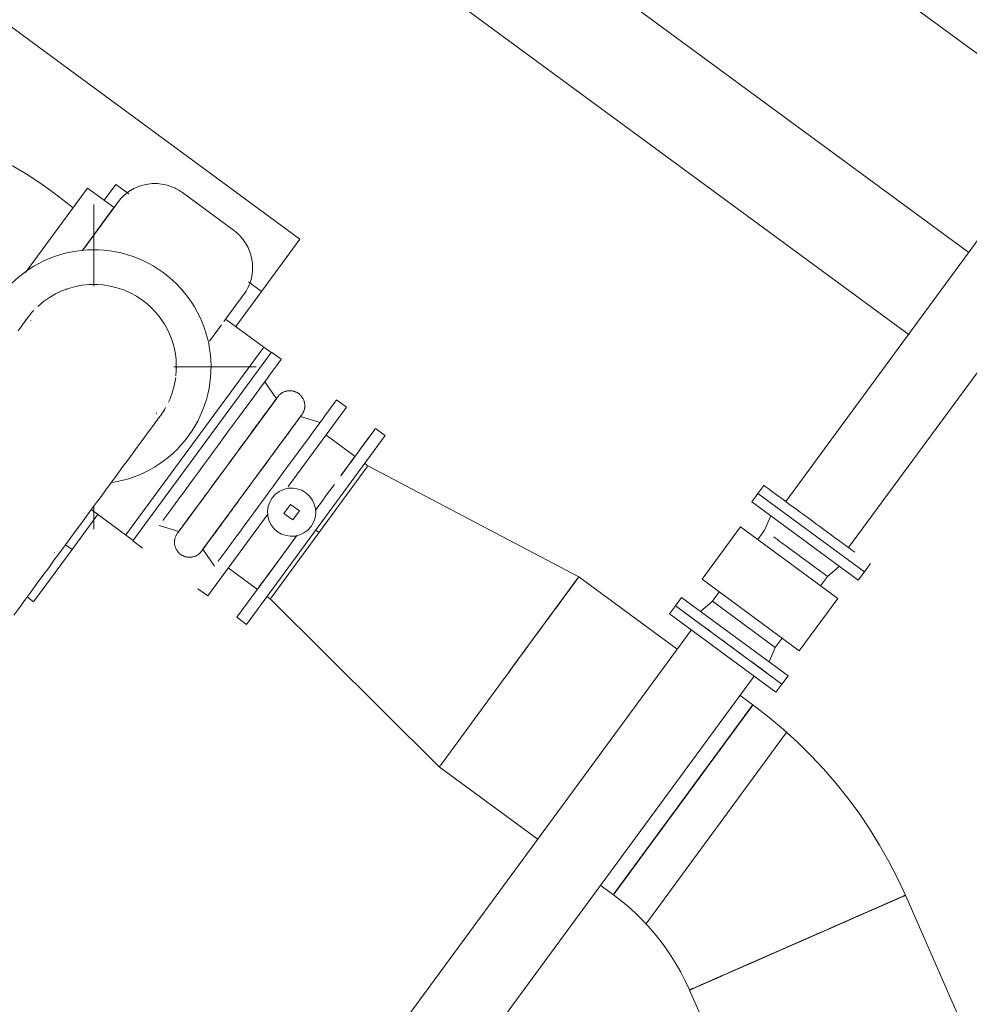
# Model space of a CAD drawing. Header units: metres. Extents: x 135583 to 135939, y 457896 to 458258.
# Tile 51 of 256: x 135642.69 to 135644.74, y 458103.68 to 458105.8. Entities that reach past the tile are written whole.
import ezdxf

# ---------------------------------------------------------------- set-up
doc = ezdxf.new("R2010")
doc.units = ezdxf.units.M
doc.linetypes.add('Hidden', pattern=[4, 2, -2])
doc.layers.add('NIEUWE INSTALLATIE', color=250, linetype='Continuous', lineweight=0)

msp = doc.modelspace()

# ---------------------------------------------------------------- linework, layer by layer
at = {"layer": 'NIEUWE INSTALLATIE'}
for p, q in [((135643.2927, 458105.3306), (135640.875, 458107.1068)), ((135644.735, 458105.3016), (135643.15, 458106.466)), ((135643.0203, 458106.2895), (135644.6059, 458105.1246)), ((135644.4456, 458105.9564), (135644.829, 458105.6747)), ((135644.8599, 458105.4727), (135644.34, 458104.7652)), ((135642.8703, 458105.4143), (135642.8955, 458105.4487)), ((135642.8955, 458105.4487), (135642.9235, 458105.4281)), ((135642.701, 458105.2585), (135642.8348, 458105.4406)), ((135642.8919, 458105.3986), (135642.8348, 458105.4406)), ((135643.1497, 458105.3497), (135643.0391, 458105.431)), ((135642.8264, 458105.3095), (135642.9056, 458105.4173)), ((135642.8484, 458105.2289), (135642.8484, 458105.4052)), ((135642.823, 458105.3057), (135642.8893, 458105.396)), ((135644.4757, 458104.6655), (135644.9955, 458105.3731)), ((135643.2098, 458105.2178), (135643.2927, 458105.3306)), ((135643.1815, 458105.2386), (135643.2098, 458105.2178)), ((135643.1766, 458105.2182), (135643.1289, 458105.1533)), ((135643.1542, 458105.1421), (135643.2098, 458105.2178)), ((135643.1234, 458105.1458), (135643.0974, 458105.1104)), ((135643.2308, 458105.0859), (135643.1324, 458105.1581)), ((135642.9326, 458104.68), (135643.2316, 458105.087)), ((135643.2525, 458105.0716), (135643.2316, 458105.087)), ((135643.0208, 458105.0552), (135643.1984, 458105.0552)), ((135643.2422, 458104.9865), (135643.217, 458105.0232)), ((135643.0316, 458104.7), (135643.2422, 458104.9865)), ((135643.3928, 458104.9686), (135643.3718, 458104.984)), ((135643.3928, 458104.9686), (135643.2671, 458104.7975)), ((135643.0832, 458104.6621), (135643.2937, 458104.9486)), ((135643.3363, 458104.9356), (135643.2937, 458104.9486)), ((135643.4766, 458104.907), (135643.4556, 458104.9224)), ((135643.1776, 458104.5), (135643.4766, 458104.907)), ((135643.4114, 458104.8622), (135643.3485, 458104.9084)), ((135643.4376, 458104.8394), (135643.2304, 458104.5574)), ((135643.4393, 458104.8417), (135643.4324, 458104.8468)), ((135643.4393, 458104.8417), (135643.4386, 458104.8407)), ((135643.8938, 458104.6023), (135643.4393, 458104.8417)), ((135644.293, 458104.7997), (135644.28, 458104.782)), ((135644.5097, 458104.6132), (135644.28, 458104.782)), ((135642.8428, 458104.7477), (135642.9334, 458104.6811)), ((135642.8484, 458104.7052), (135642.8484, 458104.7551)), ((135643.2721, 458104.7588), (135643.2579, 458104.7394)), ((135643.2915, 458104.7446), (135643.2721, 458104.7588)), ((135643.2773, 458104.7252), (135643.2915, 458104.7446)), ((135642.8013, 458104.6617), (135642.8576, 458104.7384)), ((135643.2231, 458104.7377), (135643.0938, 458104.5616)), ((135643.2579, 458104.7394), (135643.2773, 458104.7252)), ((135642.9891, 458104.713), (135643.0316, 458104.7)), ((135643.334, 458104.6984), (135643.3271, 458104.7035)), ((135642.9326, 458104.68), (135642.9535, 458104.6646)), ((135642.7184, 458104.5489), (135642.8013, 458104.6617)), ((135642.8013, 458104.6617), (135642.7873, 458104.6719)), ((135643.0832, 458104.6621), (135643.1083, 458104.6253)), ((135643.138, 458104.6218), (135643.2009, 458104.5756)), ((135643.1566, 458104.5154), (135643.2312, 458104.617)), ((135644.5097, 458104.6132), (135644.5227, 458104.631)), ((135643.7518, 458104.409), (135643.8914, 458104.5991)), ((135644.106, 458104.4464), (135643.8938, 458104.6023)), ((135643.0728, 458104.577), (135643.0938, 458104.5616)), ((135642.7044, 458104.5592), (135642.7184, 458104.5489)), ((135643.2218, 458104.5602), (135643.2288, 458104.5551)), ((135643.2288, 458104.5551), (135643.593, 458104.1929)), ((135644.1024, 458104.5402), (135644.0893, 458104.5225)), ((135643.1566, 458104.5154), (135643.1776, 458104.5)), ((135644.319, 458104.3537), (135644.0893, 458104.5225)), ((135644.1364, 458104.4879), (135643.2608, 458103.2961)), ((135643.7434, 458104.3976), (135643.7518, 458104.4091)), ((135643.3964, 458103.1965), (135644.272, 458104.3883)), ((135643.5954, 458104.1962), (135643.7351, 458104.3863)), ((135644.319, 458104.3537), (135644.332, 458104.3715)), ((135644.2692, 458104.3266), (135644.2415, 458104.3469)), ((135644.2692, 458104.3266), (135644.2663, 458104.3226)), ((135643.593, 458104.1929), (135643.5949, 458104.1955)), ((135643.593, 458104.1929), (135643.806, 458104.0365)), ((135644.1188, 458104.1219), (135644.1104, 458104.1104)), ((135644.0436, 458104.0195), (135644.0515, 458104.0303)), ((135644.0124, 458103.9771), (135644.0033, 458103.9647)), ((135643.9399, 458103.9381), (135643.9684, 458103.9172)), ((135643.9798, 458103.9328), (135643.9715, 458103.9215)), ((135644.9178, 458103.1874), (135644.598, 458103.9161)), ((135644.5298, 458103.8862), (135644.5442, 458103.8925)), ((135644.3654, 458103.814), (135644.3787, 458103.8199)), ((135644.3053, 458103.7877), (135644.2855, 458103.779)), ((135644.261, 458103.7682), (135644.2491, 458103.763)), ((135644.1328, 458103.7119), (135644.1373, 458103.7139)), ((135644.1328, 458103.7119), (135644.4526, 458102.9833))]:
    msp.add_line(p, q, dxfattribs=at)
at = {"layer": 'NIEUWE INSTALLATIE', "linetype": 'Hidden'}
for p, q in [((135642.9175, 458104.6933), (135643.2146, 458105.0977)), ((135642.9175, 458104.6933), (135643.2146, 458105.0977)), ((135644.3413, 458104.2666), (135644.0381, 458103.8539)), ((135644.3413, 458104.2666), (135644.0381, 458103.8539))]:
    msp.add_line(p, q, dxfattribs=at)
at = {"layer": 'NIEUWE INSTALLATIE', "extrusion": (0, 0, -1)}
for p, q in [((135644.28, 458104.782), (135644.267, 458104.7643)), ((135644.267, 458104.7643), (135644.4966, 458104.5955)), ((135644.28, 458104.782), (135644.5097, 458104.6132)), ((135644.3077, 458104.7344), (135644.2944, 458104.7031)), ((135644.2427, 458104.7101), (135644.1598, 458104.5973)), ((135644.2427, 458104.7101), (135644.4522, 458104.5562)), ((135644.2944, 458104.7031), (135644.2796, 458104.683)), ((135644.4301, 458104.6035), (135644.4559, 458104.6254)), ((135644.1598, 458104.5973), (135644.3693, 458104.4434)), ((135644.4153, 458104.5833), (135644.4301, 458104.6035)), ((135644.4966, 458104.5955), (135644.5097, 458104.6132)), ((135644.1154, 458104.5579), (135644.1024, 458104.5402)), ((135644.1154, 458104.5579), (135644.3451, 458104.3892)), ((135644.1968, 458104.5701), (135644.182, 458104.55)), ((135644.3693, 458104.4434), (135644.4522, 458104.5562)), ((135644.332, 458104.3715), (135644.1024, 458104.5402)), ((135644.182, 458104.55), (135644.1561, 458104.528)), ((135644.182, 458104.55), (135644.3176, 458104.4503)), ((135644.3176, 458104.4503), (135644.3324, 458104.4705)), ((135644.3044, 458104.4191), (135644.3176, 458104.4503)), ((135644.332, 458104.3715), (135644.3451, 458104.3892))]:
    msp.add_line(p, q, dxfattribs=at)
at = {"layer": 'NIEUWE INSTALLATIE', "flags": 128}
for points in [[(135642.6118, 458105.5205), (135642.6434, 458105.5048), (135642.6744, 458105.4879), (135642.7046, 458105.4698), (135642.7341, 458105.4505), (135642.7629, 458105.43), (135642.7907, 458105.4083), (135642.8034, 458105.3979)], [(135642.7051, 458105.1605), (135642.7041, 458105.1591), (135642.7028, 458105.1574), (135642.7011, 458105.155), (135642.6988, 458105.1519), (135642.696, 458105.1482), (135642.6928, 458105.1437), (135642.6891, 458105.1387), (135642.6849, 458105.1329)], [(135642.7122, 458105.1539), (135642.7126, 458105.1544), (135642.7128, 458105.1547), (135642.7129, 458105.1548)], [(135643.2447, 458104.9906), (135643.2455, 458104.9917), (135643.2463, 458104.9927), (135643.2472, 458104.9936), (135643.2481, 458104.9946), (135643.2491, 458104.9954), (135643.25, 458104.9963), (135643.251, 458104.9971), (135643.2521, 458104.9979), (135643.2532, 458104.9986), (135643.2543, 458104.9993), (135643.2554, 458104.9999), (135643.2565, 458105.0005), (135643.2577, 458105.0011), (135643.2589, 458105.0016), (135643.2601, 458105.002), (135643.2613, 458105.0024), (135643.2626, 458105.0028), (135643.2638, 458105.0031), (135643.2651, 458105.0033), (135643.2664, 458105.0035), (135643.2677, 458105.0037), (135643.269, 458105.0038), (135643.2703, 458105.0038), (135643.2716, 458105.0038), (135643.2728, 458105.0038), (135643.2741, 458105.0037), (135643.2754, 458105.0035), (135643.2767, 458105.0033), (135643.278, 458105.003), (135643.2792, 458105.0027), (135643.2805, 458105.0024), (135643.2817, 458105.002), (135643.2829, 458105.0015), (135643.2841, 458105.001), (135643.2853, 458105.0004), (135643.2864, 458104.9998), (135643.2875, 458104.9992), (135643.2886, 458104.9985), (135643.2897, 458104.9978), (135643.2907, 458104.997), (135643.2917, 458104.9962), (135643.2927, 458104.9953), (135643.2936, 458104.9944), (135643.2945, 458104.9935), (135643.2954, 458104.9925), (135643.2962, 458104.9915), (135643.297, 458104.9905), (135643.2977, 458104.9894), (135643.2984, 458104.9883), (135643.2991, 458104.9872), (135643.2997, 458104.9861), (135643.3003, 458104.9849), (135643.3008, 458104.9837), (135643.3012, 458104.9825), (135643.3017, 458104.9813), (135643.302, 458104.98), (135643.3023, 458104.9788), (135643.3026, 458104.9775), (135643.3028, 458104.9763), (135643.303, 458104.975), (135643.3031, 458104.9737), (135643.3032, 458104.9724), (135643.3032, 458104.9711), (135643.3031, 458104.9698), (135643.303, 458104.9685), (135643.3029, 458104.9672), (135643.3027, 458104.9659), (135643.3025, 458104.9647), (135643.3022, 458104.9634), (135643.3018, 458104.9622), (135643.3014, 458104.9609), (135643.301, 458104.9597), (135643.3005, 458104.9585), (135643.2999, 458104.9573), (135643.2993, 458104.9562), (135643.2987, 458104.9551), (135643.298, 458104.954), (135643.2973, 458104.9529), (135643.2965, 458104.9518), (135643.2957, 458104.9508), (135643.2949, 458104.9498), (135643.294, 458104.9489), (135643.2937, 458104.9486)], [(135643.2447, 458104.9906), (135643.2446, 458104.9905), (135643.2444, 458104.9902), (135643.244, 458104.9896), (135643.2434, 458104.9888), (135643.2426, 458104.9877), (135643.2416, 458104.9864), (135643.2405, 458104.9849), (135643.2392, 458104.9832), (135643.2378, 458104.9812), (135643.2362, 458104.979), (135643.2344, 458104.9766), (135643.2325, 458104.974), (135643.2304, 458104.9712), (135643.2282, 458104.9682), (135643.2258, 458104.9649), (135643.2233, 458104.9615), (135643.2207, 458104.9579), (135643.2179, 458104.9541), (135643.215, 458104.9501), (135643.2119, 458104.946), (135643.2088, 458104.9417), (135643.2055, 458104.9372), (135643.2021, 458104.9326), (135643.1986, 458104.9279), (135643.195, 458104.923), (135643.1913, 458104.918), (135643.1876, 458104.9128), (135643.1837, 458104.9076), (135643.1798, 458104.9022), (135643.1758, 458104.8968), (135643.1717, 458104.8913), (135643.1676, 458104.8857), (135643.1634, 458104.88), (135643.1592, 458104.8743), (135643.155, 458104.8685), (135643.1507, 458104.8627), (135643.1464, 458104.8568), (135643.1421, 458104.8509), (135643.1378, 458104.845), (135643.1334, 458104.8392), (135643.1291, 458104.8333), (135643.1248, 458104.8274), (135643.1205, 458104.8216), (135643.1163, 458104.8158), (135643.112, 458104.81), (135643.1078, 458104.8043), (135643.1037, 458104.7987), (135643.0996, 458104.7931), (135643.0956, 458104.7876), (135643.0916, 458104.7822), (135643.0877, 458104.7769), (135643.0839, 458104.7717), (135643.0802, 458104.7666), (135643.0765, 458104.7617), (135643.073, 458104.7568), (135643.0695, 458104.7521), (135643.0662, 458104.7476), (135643.063, 458104.7432), (135643.0598, 458104.739), (135643.0569, 458104.7349), (135643.054, 458104.731), (135643.0513, 458104.7273), (135643.0487, 458104.7238), (135643.0462, 458104.7205), (135643.0439, 458104.7173), (135643.0418, 458104.7144), (135643.0398, 458104.7117), (135643.0379, 458104.7092), (135643.0362, 458104.7069), (135643.0347, 458104.7048), (135643.0333, 458104.7029), (135643.0321, 458104.7013), (135643.0311, 458104.6999), (135643.0302, 458104.6987), (135643.0295, 458104.6977), (135643.029, 458104.697), (135643.0287, 458104.6966), (135643.0285, 458104.6963), (135643.0285, 458104.6963)], [(135643.2426, 458104.9877), (135643.243, 458104.9882), (135643.2437, 458104.9892), (135643.2442, 458104.9899), (135643.2445, 458104.9904), (135643.2447, 458104.9906), (135643.2447, 458104.9906)], [(135642.9839, 458104.9556), (135642.9838, 458104.9555), (135642.9835, 458104.9551), (135642.983, 458104.9545)], [(135642.6759, 458104.5201), (135642.6885, 458104.5373), (135642.7011, 458104.5544), (135642.7137, 458104.5715), (135642.7262, 458104.5886), (135642.7386, 458104.6055), (135642.7509, 458104.6223), (135642.7631, 458104.6389), (135642.7752, 458104.6553), (135642.7871, 458104.6715), (135642.7988, 458104.6875), (135642.8104, 458104.7032), (135642.8217, 458104.7186), (135642.8328, 458104.7337), (135642.8436, 458104.7484), (135642.8542, 458104.7628), (135642.8645, 458104.7768), (135642.8744, 458104.7904), (135642.8841, 458104.8035), (135642.8934, 458104.8162), (135642.9024, 458104.8284), (135642.911, 458104.8402), (135642.9193, 458104.8514), (135642.9271, 458104.8621), (135642.9346, 458104.8722), (135642.9416, 458104.8818), (135642.9482, 458104.8908), (135642.9544, 458104.8992), (135642.9601, 458104.907), (135642.9654, 458104.9142), (135642.9702, 458104.9207), (135642.9745, 458104.9266), (135642.9784, 458104.9319), (135642.9818, 458104.9365), (135642.9847, 458104.9404), (135642.9871, 458104.9437), (135642.989, 458104.9463), (135642.9904, 458104.9482), (135642.9913, 458104.9494), (135642.9917, 458104.9499)], [(135643.0806, 458104.6579), (135643.0807, 458104.6581), (135643.081, 458104.6584), (135643.0814, 458104.659), (135643.082, 458104.6598), (135643.0828, 458104.6609), (135643.0837, 458104.6622), (135643.0848, 458104.6637), (135643.0861, 458104.6654), (135643.0876, 458104.6674), (135643.0892, 458104.6696), (135643.0909, 458104.672), (135643.0928, 458104.6746), (135643.0949, 458104.6774), (135643.0971, 458104.6804), (135643.0995, 458104.6837), (135643.102, 458104.6871), (135643.1047, 458104.6907), (135643.1075, 458104.6945), (135643.1104, 458104.6984), (135643.1134, 458104.7026), (135643.1166, 458104.7069), (135643.1199, 458104.7114), (135643.1233, 458104.716), (135643.1267, 458104.7207), (135643.1303, 458104.7256), (135643.134, 458104.7306), (135643.1378, 458104.7358), (135643.1416, 458104.741), (135643.1456, 458104.7464), (135643.1496, 458104.7518), (135643.1536, 458104.7573), (135643.1578, 458104.7629), (135643.1619, 458104.7686), (135643.1661, 458104.7743), (135643.1704, 458104.7801), (135643.1747, 458104.7859), (135643.179, 458104.7918), (135643.1833, 458104.7977), (135643.1876, 458104.8035), (135643.1919, 458104.8094), (135643.1962, 458104.8153), (135643.2005, 458104.8212), (135643.2048, 458104.827), (135643.2091, 458104.8328), (135643.2133, 458104.8386), (135643.2175, 458104.8443), (135643.2217, 458104.8499), (135643.2258, 458104.8555), (135643.2298, 458104.861), (135643.2338, 458104.8664), (135643.2377, 458104.8717), (135643.2415, 458104.8769), (135643.2452, 458104.882), (135643.2489, 458104.8869), (135643.2524, 458104.8918), (135643.2558, 458104.8964), (135643.2592, 458104.901), (135643.2624, 458104.9054), (135643.2655, 458104.9096), (135643.2685, 458104.9137), (135643.2714, 458104.9176), (135643.2741, 458104.9213), (135643.2767, 458104.9248), (135643.2791, 458104.9281), (135643.2814, 458104.9313), (135643.2836, 458104.9342), (135643.2856, 458104.9369), (135643.2874, 458104.9394), (135643.2891, 458104.9417), (135643.2906, 458104.9438), (135643.292, 458104.9457), (135643.2932, 458104.9473), (135643.2943, 458104.9487), (135643.2951, 458104.9499), (135643.2958, 458104.9508), (135643.2963, 458104.9516), (135643.2967, 458104.952), (135643.2969, 458104.9523), (135643.2969, 458104.9523)], [(135643.2969, 458104.9523), (135643.2968, 458104.9522), (135643.2965, 458104.9518), (135643.2961, 458104.9513), (135643.2955, 458104.9504), (135643.2951, 458104.9499)], [(135643.0806, 458104.6579), (135643.0798, 458104.6569), (135643.079, 458104.6559), (135643.0781, 458104.655), (135643.0772, 458104.654), (135643.0763, 458104.6531), (135643.0753, 458104.6523), (135643.0743, 458104.6515), (135643.0733, 458104.6507), (135643.0722, 458104.65), (135643.0711, 458104.6493), (135643.07, 458104.6487), (135643.0688, 458104.6481), (135643.0677, 458104.6475), (135643.0665, 458104.647), (135643.0653, 458104.6466), (135643.064, 458104.6462), (135643.0628, 458104.6458), (135643.0615, 458104.6455), (135643.0603, 458104.6453), (135643.059, 458104.6451), (135643.0577, 458104.6449), (135643.0564, 458104.6448), (135643.0551, 458104.6448), (135643.0538, 458104.6448), (135643.0525, 458104.6448), (135643.0512, 458104.6449), (135643.0499, 458104.6451), (135643.0487, 458104.6453), (135643.0474, 458104.6455), (135643.0461, 458104.6459), (135643.0449, 458104.6462), (135643.0437, 458104.6466), (135643.0425, 458104.6471), (135643.0413, 458104.6476), (135643.0401, 458104.6482), (135643.039, 458104.6488), (135643.0378, 458104.6494), (135643.0367, 458104.6501), (135643.0357, 458104.6508), (135643.0346, 458104.6516), (135643.0336, 458104.6524), (135643.0327, 458104.6533), (135643.0317, 458104.6542), (135643.0308, 458104.6551), (135643.03, 458104.6561), (135643.0291, 458104.6571), (135643.0284, 458104.6581), (135643.0276, 458104.6592), (135643.0269, 458104.6603), (135643.0263, 458104.6614), (135643.0257, 458104.6625), (135643.0251, 458104.6637), (135643.0246, 458104.6649), (135643.0241, 458104.6661), (135643.0237, 458104.6673), (135643.0233, 458104.6685), (135643.023, 458104.6698), (135643.0228, 458104.6711), (135643.0225, 458104.6723), (135643.0224, 458104.6736), (135643.0223, 458104.6749), (135643.0222, 458104.6762), (135643.0222, 458104.6775), (135643.0222, 458104.6788), (135643.0223, 458104.6801), (135643.0225, 458104.6814), (135643.0227, 458104.6827), (135643.0229, 458104.6839), (135643.0232, 458104.6852), (135643.0236, 458104.6864), (135643.024, 458104.6877), (135643.0244, 458104.6889), (135643.0249, 458104.6901), (135643.0254, 458104.6912), (135643.026, 458104.6924), (135643.0267, 458104.6935), (135643.0273, 458104.6946), (135643.0281, 458104.6957), (135643.0285, 458104.6963)], [(135643.0285, 458104.6963), (135643.0286, 458104.6964), (135643.0288, 458104.6967), (135643.0292, 458104.6973), (135643.0298, 458104.6982), (135643.0302, 458104.6987)], [(135643.0828, 458104.6609), (135643.0824, 458104.6604), (135643.0817, 458104.6594), (135643.0812, 458104.6587), (135643.0808, 458104.6582), (135643.0807, 458104.658), (135643.0806, 458104.6579)], [(135642.7633, 458104.6553), (135642.763, 458104.6549), (135642.7629, 458104.6549)], [(135644.598, 458103.9161), (135644.5809, 458103.953), (135644.5623, 458103.9891), (135644.5424, 458104.0245), (135644.521, 458104.0591), (135644.4983, 458104.0928), (135644.4742, 458104.1255), (135644.4489, 458104.1573), (135644.4223, 458104.188), (135644.3945, 458104.2177), (135644.3655, 458104.2462), (135644.3354, 458104.2735), (135644.3043, 458104.2996), (135644.2721, 458104.3244), (135644.2692, 458104.3266)], [(135643.9684, 458103.9172), (135643.9845, 458103.9048), (135644.0001, 458103.8918), (135644.0152, 458103.8782), (135644.0298, 458103.864), (135644.0437, 458103.8493), (135644.0571, 458103.834), (135644.0698, 458103.8181), (135644.0819, 458103.8018), (135644.0933, 458103.785), (135644.1041, 458103.7677), (135644.1141, 458103.7501), (135644.1234, 458103.732), (135644.132, 458103.7136), (135644.1328, 458103.7119)]]:
    msp.add_lwpolyline(points, dxfattribs=at)
at = {"layer": 'NIEUWE INSTALLATIE'}
for centre, radius, start, end in [((135642.8484, 458105.0552), 0.2525, 323.696, 143.696), ((135642.8484, 458105.0552), 0.1778, 53.696, 132.8332), ((135642.8484, 458105.1441), 0.0889, 84.7343, 90), ((135642.8484, 458105.0552), 0.1778, 108, 110.4695), ((135642.8484, 458105.0552), 0.1778, 353.696, 53.696), ((135642.8484, 458105.0552), 0.1778, 136.8151, 145.9216), ((135642.8484, 458105.0552), 0.1778, 357.2842, 0), ((135642.8484, 458105.0552), 0.1778, 334.5588, 352.6209), ((135642.8484, 458105.0552), 0.1778, 323.696, 330.3923), ((135642.8484, 458105.0552), 0.2525, 278.8058, 323.696), ((135643.2747, 458104.742), 0.052, 323.696, 143.696)]:
    msp.add_arc(centre, radius, start, end, dxfattribs=at)
for centre, major_axis, ratio, start_param, end_param in [((135643.103, 458104.8681), (-0.1495, -0.2035), 0.000001, 0.785398, 3.141593), ((135643.2223, 458104.7805), (-0.1495, -0.2035), 0.000001, 0.785398, 3.141593), ((135643.3061, 458104.7189), (-0.1495, -0.2035), 0.000001, 2.095561, 4.189373), ((135643.3061, 458104.7189), (0.1053, 0.1433), 0.000001, 0.955317, 1.381628), ((135644.4078, 458104.7153), (0.1148, -0.0844), 0.000001, 0.785398, 3.141593), ((135643.2747, 458104.742), (0.0419, -0.0308), 1, 3.141593, 6.283185), ((135643.3061, 458104.7189), (0.1053, 0.1433), 0.000001, 1.763444, 4.119638), ((135643.7434, 458104.3976), (0.1504, 0.2047), 0.000001, 4.65641, 6.283185), ((135643.7434, 458104.3976), (0.1504, 0.2047), 0.000001, 5.435491, 6.442114), ((135643.334, 458104.6984), (0.1053, 0.1433), 0.000001, 3.022741, 3.276158), ((135644.2172, 458104.4558), (0.1148, -0.0844), 0.000001, 0.785398, 3.141593), ((135644.1188, 458104.1219), (0.1504, 0.2047), 0.000001, 2.552544, 8.394593), ((135644.1188, 458104.1219), (-0.1504, -0.2047), 0.000001, 2.239745, 8.056417), ((135644.1188, 458104.1219), (0.1504, 0.2047), 0.000001, 4.986034, 11.25548), ((135644.1188, 458104.1219), (-0.1504, -0.2047), 0.000001, 4.525504, 10.120489), ((135644.1188, 458104.1219), (-0.1504, -0.2047), 0.000001, 4.53798, 10.735908), ((135644.1188, 458104.1219), (0.1504, 0.2047), 0.000001, 2.945242, 8.314384), ((135644.1188, 458104.1219), (-0.1504, -0.2047), 0.000001, 0.41888, 5.404621), ((135644.1188, 458104.1219), (0.1504, 0.2047), 0.000001, 0, 4.768368), ((135644.1188, 458104.1219), (0.1504, 0.2047), 0.000001, 0.343879, 6.077735), ((135644.1188, 458104.1219), (-0.1504, -0.2047), 0.000001, 1.520928, 4.858808), ((135644.1188, 458104.1219), (-0.1504, -0.2047), 0.000001, 1.702686, 4.248397), ((135644.1188, 458104.1219), (-0.1504, -0.2047), 0.000001, 2.654598, 4.272931), ((135644.1188, 458104.1219), (0.1504, 0.2047), 0.000001, 5.166294, 5.796291), ((135644.1188, 458104.1219), (0.1504, 0.2047), 0.000001, 0.785641, 5.58762), ((135644.1188, 458104.1219), (0.1504, 0.2047), 0.000001, 5.099943, 5.381524), ((135644.1188, 458104.1219), (0.1504, 0.2047), 0.000001, 5.047458, 5.176595), ((135644.1188, 458104.1219), (-0.1504, -0.2047), 0.000001, 1.626518, 1.683208), ((135644.1188, 458104.1219), (0.1504, 0.2047), 0.000001, 4.484513, 4.566209), ((135644.1188, 458104.1219), (-0.1504, -0.2047), 0.000001, 1.219301, 1.30279), ((135644.1188, 458104.1219), (-0.1504, -0.2047), 0.000001, 5.079227, 5.654867), ((135644.1188, 458104.1219), (0.1504, 0.2047), 0.000001, 3.779394, 4.36116), ((135644.1188, 458104.1219), (0.1504, 0.2047), 0.000001, 3.723527, 4.157752), ((135644.1188, 458104.1219), (-0.1504, -0.2047), 0.000001, 0.837758, 0.964185), ((135644.3654, 458103.814), (0.2326, 0.1021), 0.000001, 2.660141, 8.524786), ((135644.3654, 458103.814), (-0.2326, -0.1021), 0.000001, 1.270647, 6.768435), ((135644.3654, 458103.814), (-0.2326, -0.1021), 0.000001, 3.97214, 9.424778), ((135644.3654, 458103.814), (0.2326, 0.1021), 0.000001, 5.694137, 11.615265), ((135644.3654, 458103.814), (0.2326, 0.1021), 0.000001, 6.08684, 11.187465), ((135644.3654, 458103.814), (0.2326, 0.1021), 0.000001, 1.474207, 7.707346), ((135644.3654, 458103.814), (0.2326, 0.1021), 0.000001, 3.659006, 8.319731), ((135644.3654, 458103.814), (0.2326, 0.1021), 0.000001, 0, 1.628015), ((135644.3654, 458103.814), (0.2326, 0.1021), 0.000001, 5.041546, 7.328045), ((135644.3654, 458103.814), (0.2326, 0.1021), 0.000001, 5.890486, 6.70051), ((135644.3654, 458103.814), (0.2326, 0.1021), 0.000001, 0.586271, 1.220462), ((135644.3654, 458103.814), (-0.2326, -0.1021), 0.000001, 3.97935, 4.014304), ((135644.3654, 458103.814), (-0.2326, -0.1021), 0.000001, 4.610893, 8.37758), ((135644.3654, 458103.814), (-0.2326, -0.1021), 0.000001, 4.26027, 4.362432), ((135644.3654, 458103.814), (-0.2326, -0.1021), 0.000001, 4.567065, 4.655525), ((135644.3654, 458103.814), (-0.2326, -0.1021), 0.000001, 4.769345, 6.340141), ((135644.3654, 458103.814), (0.2326, 0.1021), 0.000001, 1.819931, 2.936142), ((135644.3654, 458103.814), (0.2326, 0.1021), 0.000001, 1.644547, 1.8321), ((135644.3654, 458103.814), (0.2326, 0.1021), 0.000001, 2.25386, 2.447803), ((135644.3654, 458103.814), (0.2326, 0.1021), 0.000001, 2.639812, 2.656555), ((135644.3654, 458103.814), (-0.2326, -0.1021), 0.000001, 5.589158, 5.652143)]:
    msp.add_ellipse(centre, major_axis=major_axis, ratio=ratio, start_param=start_param, end_param=end_param, dxfattribs=at)
at = {"layer": 'NIEUWE INSTALLATIE', "extrusion": (0, 0, -1)}
msp.add_ellipse((135644.3623, 458104.6533), major_axis=(0.0678, -0.0498), ratio=0.000001, start_param=3.926991, end_param=6.283185, dxfattribs=at)
at = {"layer": 'NIEUWE INSTALLATIE'}
msp.add_ellipse((135644.3654, 458103.814), major_axis=(-0.2326, -0.1021), ratio=0.000001, dxfattribs=at)
msp.add_ellipse((135644.3654, 458103.814), major_axis=(-0.2326, -0.1021), ratio=0.000001, dxfattribs=at)
for points, knots in [([(135643.0391, 458105.431), (135643.0325, 458105.4358), (135643.0182, 458105.4438), (135642.9917, 458105.4511), (135642.9613, 458105.4505), (135642.9353, 458105.4411), (135642.9172, 458105.4289), (135642.9093, 458105.4214), (135642.9056, 458105.4173)], [-1, -1, -1, -1, -0.833333, -0.666667, -0.444444, -0.222222, -0.111111, 0, 0, 0, 0]), ([(135643.1766, 458105.2182), (135643.1835, 458105.2299), (135643.1925, 458105.2563), (135643.1895, 458105.2951), (135643.1739, 458105.3274), (135643.1585, 458105.3432), (135643.1497, 458105.3497)], [-1, -1, -1, -1, -0.722222, -0.444444, -0.222222, 0, 0, 0, 0])]:
    msp.add_open_spline(points, degree=3, knots=knots, dxfattribs=at)
msp.add_open_spline([(135642.886, 458105.3913), (135642.8847, 458105.3893), (135642.8831, 458105.387), (135642.8814, 458105.3843)], degree=3, dxfattribs=at)

doc.saveas('drawing.dxf')
